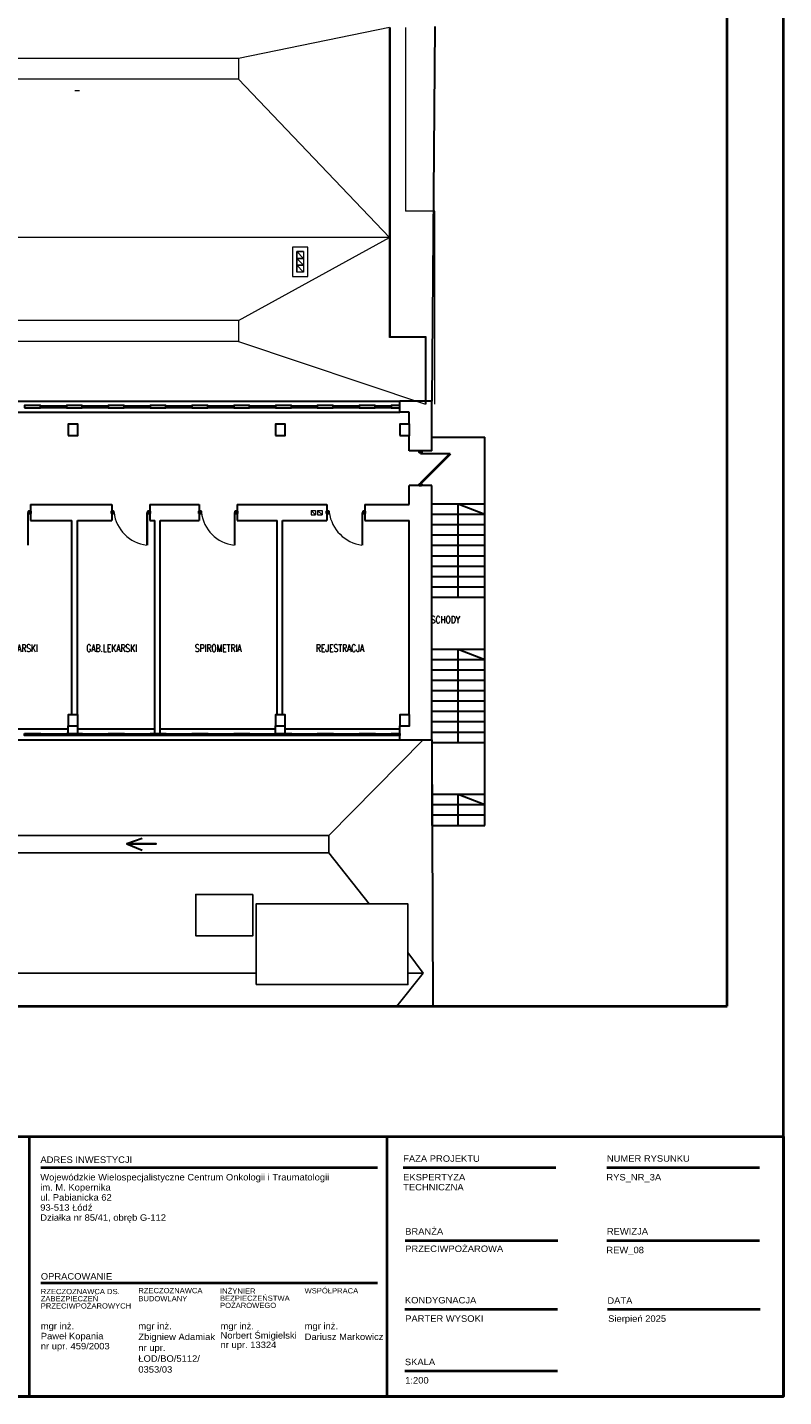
# Model space of a CAD drawing. Header units: millimetres. Extents: x 6612728327 to 6612744462, y 5733542327 to 5733552841.
# Tile 90 of 124: x 6612742274 to 6612744462, y 5733542327 to 5733546288. Entities that reach past the tile are written whole.
import ezdxf

# ---------------------------------------------------------------- set-up
doc = ezdxf.new("R2010")
doc.units = ezdxf.units.MM
doc.header["$MEASUREMENT"] = 0
for name, color, linetype in [('!!!!_SCIANY GRUBE', 7, 'Continuous'), ('_ ARKUSZ _ 01 _ RAMKA', 7, 'Continuous'), ('inw_SCIANY_ISTN', 7, 'Continuous'), ('inw_STOLARKA', 7, 'Continuous'), ('inw_STOLARKAOKIENNA', 7, 'Continuous'), ('inw_Went.graw.', 7, 'Continuous'), ('inw_WIDOK', 7, 'Continuous'), ('L_WIDOKOWE', 7, 'Continuous'), ('WIDOK', 7, 'Continuous')]:
    doc.layers.add(name, color=color, linetype=linetype)
doc.styles.add('GENERATED_STYLE_1', font='arial.ttf')

msp = doc.modelspace()

# ---------------------------------------------------------------- linework, layer by layer
at = {"layer": '!!!!_SCIANY GRUBE', "color": 7, "lineweight": 30}
for p, q in [((6612743351.516495, 5733545174.844683), (6612743351.516495, 5733545206.844683)), ((6612743443.516495, 5733545206.844683), (6612743351.516495, 5733545206.844683)), ((6612743443.516495, 5733545062.844683), (6612743443.516495, 5733545206.844683)), ((6612743378.516495, 5733545174.844683), (6612743351.516495, 5733545174.844683)), ((6612743378.516495, 5733545139.844683), (6612743378.516495, 5733545174.844683)), ((6612743378.516495, 5733545062.844683), (6612743378.516495, 5733545107.844683)), ((6612743443.516495, 5733545062.844683), (6612743378.516495, 5733545062.844683)), ((6612743378.516495, 5733544907.844683), (6612743378.516495, 5733544962.844683)), ((6612743443.516495, 5733544962.844683), (6612743378.516495, 5733544962.844683)), ((6612743443.516495, 5733544226.844682), (6612743443.516495, 5733544962.844683)), ((6612742282.516494, 5733544907.844683), (6612742517.516494, 5733544907.844683)), ((6612742282.516494, 5733544907.844683), (6612742282.516494, 5733544861.844683)), ((6612742517.516494, 5733544907.844683), (6612742517.516494, 5733544861.844683)), ((6612742627.516494, 5733544907.844683), (6612742770.516494, 5733544907.844683)), ((6612742627.516494, 5733544907.844683), (6612742627.516494, 5733544861.844683)), ((6612742770.516494, 5733544907.844683), (6612742770.516494, 5733544861.844683)), ((6612742880.516495, 5733544907.844683), (6612743140.516495, 5733544907.844683)), ((6612742880.516495, 5733544907.844683), (6612742880.516495, 5733544861.844683)), ((6612743140.516495, 5733544907.844683), (6612743140.516495, 5733544861.844683)), ((6612743250.516495, 5733544907.844683), (6612743378.516495, 5733544907.844683)), ((6612743250.516495, 5733544907.844683), (6612743250.516495, 5733544861.844683)), ((6612742282.516494, 5733544861.844683), (6612742402.516494, 5733544861.844683)), ((6612742402.516494, 5733544299.844682), (6612742402.516494, 5733544861.844683)), ((6612742418.516494, 5733544861.844683), (6612742517.516494, 5733544861.844683)), ((6612742418.516494, 5733544299.844682), (6612742418.516494, 5733544861.844683)), ((6612742627.516494, 5733544861.844683), (6612742642.516494, 5733544861.844683)), ((6612742642.516494, 5733544245.844682), (6612742642.516494, 5733544861.844683)), ((6612742657.516494, 5733544861.844683), (6612742770.516494, 5733544861.844683)), ((6612742657.516494, 5733544245.844682), (6612742657.516494, 5733544861.844683)), ((6612742880.516495, 5733544861.844683), (6612742996.516495, 5733544861.844683)), ((6612742996.516495, 5733544299.844682), (6612742996.516495, 5733544861.844683)), ((6612743011.516495, 5733544861.844683), (6612743140.516495, 5733544861.844683)), ((6612743011.516495, 5733544299.844682), (6612743011.516495, 5733544861.844683)), ((6612743250.516495, 5733544861.844683), (6612743378.516495, 5733544861.844683)), ((6612743378.516495, 5733544299.844682), (6612743378.516495, 5733544861.844683)), ((6612742391.516494, 5733544245.844682), (6612742391.516494, 5733544267.844682)), ((6612742419.516494, 5733544245.844682), (6612742419.516494, 5733544267.844682)), ((6612742991.516495, 5733544245.844682), (6612742991.516495, 5733544267.844682)), ((6612743019.516495, 5733544245.844682), (6612743019.516495, 5733544267.844682)), ((6612743351.516495, 5733544226.844682), (6612743351.516495, 5733544267.844682))]:
    msp.add_line(p, q, dxfattribs=at)
at = {"layer": '!!!!_SCIANY GRUBE', "color": 7, "lineweight": 30, "flags": 128}
for points in [[(6612743452.516495, 5733546290.844685), (6612743443.516495, 5733545206.844683)], [(6612743443.516495, 5733544226.844682), (6612743446.472383, 5733543457.131468)], [(6612742605.86589, 5733543941.959491), (6612742561.581641, 5733543926.393124), (6612742646.677767, 5733543926.393124), (6612742561.581641, 5733543926.393124), (6612742605.734526, 5733543907.616756)]]:
    msp.add_lwpolyline(points, dxfattribs=at)
for points in [[(6612742265.516494, 5733545187.844683), (6612742311.516494, 5733545187.844683), (6612742311.516494, 5733545193.844683), (6612742265.516494, 5733545193.844683)], [(6612742386.516494, 5733545187.844683), (6612742432.516494, 5733545187.844683), (6612742432.516494, 5733545193.844683), (6612742386.516494, 5733545193.844683)], [(6612742507.516494, 5733545187.844683), (6612742553.516494, 5733545187.844683), (6612742553.516494, 5733545193.844683), (6612742507.516494, 5733545193.844683)], [(6612742628.516494, 5733545187.844683), (6612742674.516494, 5733545187.844683), (6612742674.516494, 5733545193.844683), (6612742628.516494, 5733545193.844683)], [(6612742749.516494, 5733545187.844683), (6612742795.516495, 5733545187.844683), (6612742795.516495, 5733545193.844683), (6612742749.516494, 5733545193.844683)], [(6612742870.516495, 5733545187.844683), (6612742916.516495, 5733545187.844683), (6612742916.516495, 5733545193.844683), (6612742870.516495, 5733545193.844683)], [(6612742991.516495, 5733545187.844683), (6612743037.516495, 5733545187.844683), (6612743037.516495, 5733545193.844683), (6612742991.516495, 5733545193.844683)], [(6612743112.516495, 5733545187.844683), (6612743158.516495, 5733545187.844683), (6612743158.516495, 5733545193.844683), (6612743112.516495, 5733545193.844683)], [(6612743233.516495, 5733545187.844683), (6612743279.516495, 5733545187.844683), (6612743279.516495, 5733545193.844683), (6612743233.516495, 5733545193.844683)], [(6612743326.516495, 5733545187.844683), (6612743351.516495, 5733545187.844683), (6612743351.516495, 5733545193.844683), (6612743326.516495, 5733545193.844683)], [(6612742391.516494, 5733545107.844683), (6612742419.516494, 5733545107.844683), (6612742419.516494, 5733545139.844683), (6612742391.516494, 5733545139.844683)], [(6612742391.516494, 5733545107.844683), (6612742419.516494, 5733545107.844683), (6612742419.516494, 5733545139.844683), (6612742391.516494, 5733545139.844683)], [(6612742991.516495, 5733545107.844683), (6612743019.516495, 5733545107.844683), (6612743019.516495, 5733545139.844683), (6612742991.516495, 5733545139.844683)], [(6612742991.516495, 5733545107.844683), (6612743019.516495, 5733545107.844683), (6612743019.516495, 5733545139.844683), (6612742991.516495, 5733545139.844683)], [(6612743351.516495, 5733545107.844683), (6612743379.516495, 5733545107.844683), (6612743379.516495, 5733545139.844683), (6612743351.516495, 5733545139.844683)], [(6612743351.516495, 5733545107.844683), (6612743379.516495, 5733545107.844683), (6612743379.516495, 5733545139.844683), (6612743351.516495, 5733545139.844683)], [(6612742391.516494, 5733544267.844682), (6612742419.516494, 5733544267.844682), (6612742419.516494, 5733544299.844682), (6612742391.516494, 5733544299.844682)], [(6612742391.516494, 5733544267.844682), (6612742419.516494, 5733544267.844682), (6612742419.516494, 5733544299.844682), (6612742391.516494, 5733544299.844682)], [(6612742991.516495, 5733544267.844682), (6612743019.516495, 5733544267.844682), (6612743019.516495, 5733544299.844682), (6612742991.516495, 5733544299.844682)], [(6612742991.516495, 5733544267.844682), (6612743019.516495, 5733544267.844682), (6612743019.516495, 5733544299.844682), (6612742991.516495, 5733544299.844682)], [(6612743351.516495, 5733544267.844682), (6612743379.516495, 5733544267.844682), (6612743379.516495, 5733544299.844682), (6612743351.516495, 5733544299.844682)], [(6612743351.516495, 5733544267.844682), (6612743379.516495, 5733544267.844682), (6612743379.516495, 5733544299.844682), (6612743351.516495, 5733544299.844682)], [(6612742265.516494, 5733544245.844682), (6612742311.516494, 5733544245.844682), (6612742311.516494, 5733544239.844682), (6612742265.516494, 5733544239.844682)], [(6612742386.516494, 5733544245.844682), (6612742432.516494, 5733544245.844682), (6612742432.516494, 5733544239.844682), (6612742386.516494, 5733544239.844682)], [(6612742507.516494, 5733544245.844682), (6612742553.516494, 5733544245.844682), (6612742553.516494, 5733544239.844682), (6612742507.516494, 5733544239.844682)], [(6612742628.516494, 5733544245.844682), (6612742674.516494, 5733544245.844682), (6612742674.516494, 5733544239.844682), (6612742628.516494, 5733544239.844682)], [(6612742749.516494, 5733544245.844682), (6612742795.516495, 5733544245.844682), (6612742795.516495, 5733544239.844682), (6612742749.516494, 5733544239.844682)], [(6612742870.516495, 5733544245.844682), (6612742916.516495, 5733544245.844682), (6612742916.516495, 5733544239.844682), (6612742870.516495, 5733544239.844682)], [(6612742991.516495, 5733544245.844682), (6612743037.516495, 5733544245.844682), (6612743037.516495, 5733544239.844682), (6612742991.516495, 5733544239.844682)], [(6612743112.516495, 5733544245.844682), (6612743158.516495, 5733544245.844682), (6612743158.516495, 5733544239.844682), (6612743112.516495, 5733544239.844682)], [(6612743233.516495, 5733544245.844682), (6612743279.516495, 5733544245.844682), (6612743279.516495, 5733544239.844682), (6612743233.516495, 5733544239.844682)], [(6612743326.516495, 5733544245.844682), (6612743351.516495, 5733544245.844682), (6612743351.516495, 5733544239.844682), (6612743326.516495, 5733544239.844682)]]:
    msp.add_lwpolyline(points, close=True, dxfattribs=at)
at = {"layer": '_ ARKUSZ _ 01 _ RAMKA', "color": 7, "lineweight": 40}
for p, q in [((6612744298.273997, 5733543457.131468), (6612744298.273997, 5733549285.815592)), ((6612730761.600903, 5733543457.131468), (6612744298.273997, 5733543457.131468))]:
    msp.add_line(p, q, dxfattribs=at)
for points in [[(6612730636.884463, 5733549367.448231), (6612730636.884463, 5733542327.448219), (6612744461.930632, 5733542327.448219), (6612744461.930632, 5733549367.448231)], [(6612740543.845859, 5733543080.308125), (6612744461.930632, 5733543080.308125), (6612744461.930632, 5733542327.448219), (6612740543.845859, 5733542327.448219)]]:
    msp.add_lwpolyline(points, close=True, dxfattribs=at)
for points in [[(6612742278.442149, 5733543080.308125), (6612742278.442149, 5733542327.448219)], [(6612743314.120308, 5733543080.308125), (6612743314.120308, 5733542327.448219)], [(6612742312.362002, 5733542989.843014), (6612743286.957347, 5733542989.843014)], [(6612743360.971108, 5733542989.723083), (6612743803.114192, 5733542989.723083)], [(6612743950.07041, 5733542989.723083), (6612744392.213493, 5733542989.723083)], [(6612743366.780793, 5733542779.163465), (6612743808.923876, 5733542779.163465)], [(6612743950.07041, 5733542779.163465), (6612744392.213493, 5733542779.163465)], [(6612742312.363244, 5733542656.530018), (6612743286.919066, 5733542656.437626)], [(6612743365.603127, 5733542580.795409), (6612743807.746211, 5733542580.795409)], [(6612743951.972215, 5733542580.795409), (6612744394.115299, 5733542580.795409)], [(6612743365.603127, 5733542402.239549), (6612743807.746211, 5733542402.239549)]]:
    msp.add_lwpolyline(points, dxfattribs=at)
at = {"layer": 'inw_SCIANY_ISTN', "color": 7, "lineweight": 18}
msp.add_line((6612742424.516494, 5733546104.844685), (6612742410.516494, 5733546104.844685), dxfattribs=at)
at = {"layer": 'inw_STOLARKA', "color": 7, "lineweight": 18}
for p, q in [((6612743411.016495, 5733545056.722234), (6612743496.730781, 5733545056.722234)), ((6612743411.016495, 5733545054.681417), (6612743496.730781, 5733545054.681417)), ((6612742273.536901, 5733544884.844683), (6612742273.536901, 5733544790.558969)), ((6612742275.781799, 5733544884.844683), (6612742275.781799, 5733544790.558969)), ((6612742618.536902, 5733544884.844683), (6612742618.536902, 5733544790.558969)), ((6612742620.7818, 5733544884.844683), (6612742620.7818, 5733544790.558969)), ((6612742871.536902, 5733544884.844683), (6612742871.536902, 5733544790.558969)), ((6612742873.7818, 5733544884.844683), (6612742873.7818, 5733544790.558969)), ((6612743241.536903, 5733544884.844683), (6612743241.536903, 5733544790.558969)), ((6612743243.781801, 5733544884.844683), (6612743243.781801, 5733544790.558969))]:
    msp.add_line(p, q, dxfattribs=at)
at = {"layer": 'inw_STOLARKA', "color": 7, "lineweight": 40}
msp.add_line((6612743496.730781, 5733545054.681417), (6612743411.016495, 5733544968.967132), dxfattribs=at)
at = {"layer": 'inw_STOLARKA', "color": 7, "lineweight": 40, "flags": 128}
for points in [[(6612743414.07772, 5733545058.76305), (6612743407.955271, 5733545058.76305), (6612743407.955271, 5733545062.844683), (6612743414.07772, 5733545062.844683)], [(6612743414.07772, 5733544962.844683), (6612743407.955271, 5733544962.844683), (6612743407.955271, 5733544966.926315), (6612743414.07772, 5733544966.926315)], [(6612742278.026697, 5733544881.477336), (6612742278.026697, 5733544888.212029), (6612742282.516494, 5733544888.212029), (6612742282.516494, 5733544881.477336)], [(6612742517.516494, 5733544881.477336), (6612742517.516494, 5733544888.212029), (6612742522.006289, 5733544888.212029), (6612742522.006289, 5733544881.477336)], [(6612742623.026698, 5733544881.477336), (6612742623.026698, 5733544888.212029), (6612742627.516494, 5733544888.212029), (6612742627.516494, 5733544881.477336)], [(6612742770.516494, 5733544881.477336), (6612742770.516494, 5733544888.212029), (6612742775.00629, 5733544888.212029), (6612742775.00629, 5733544881.477336)], [(6612742876.026698, 5733544881.477336), (6612742876.026698, 5733544888.212029), (6612742880.516495, 5733544888.212029), (6612742880.516495, 5733544881.477336)], [(6612743140.516495, 5733544881.477336), (6612743140.516495, 5733544888.212029), (6612743145.00629, 5733544888.212029), (6612743145.00629, 5733544881.477336)], [(6612743246.026699, 5733544881.477336), (6612743246.026699, 5733544888.212029), (6612743250.516495, 5733544888.212029), (6612743250.516495, 5733544881.477336)]]:
    msp.add_lwpolyline(points, close=True, dxfattribs=at)
at = {"layer": 'inw_STOLARKA', "color": 7, "lineweight": 18}
for centre, radius, start, end in [((6612742631.656017, 5733544897.963799), 108.20309, 186.963712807, 263.036287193), ((6612742883.652666, 5733544896.960445), 107.089057, 186.496054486, 263.503945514), ((6612743255.521513, 5733544898.829293), 109.169742, 187.359651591, 262.640348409)]:
    msp.add_arc(centre, radius, start, end, dxfattribs=at)
at = {"layer": 'inw_STOLARKAOKIENNA', "color": 7, "lineweight": 18}
for p, q in [((6612742311.516494, 5733545193.844683), (6612742386.516494, 5733545193.844683)), ((6612742311.516494, 5733545190.844683), (6612742386.516494, 5733545190.844683)), ((6612742311.516494, 5733545187.844683), (6612742386.516494, 5733545187.844683)), ((6612742432.516494, 5733545193.844683), (6612742507.516494, 5733545193.844683)), ((6612742432.516494, 5733545190.844683), (6612742507.516494, 5733545190.844683)), ((6612742432.516494, 5733545187.844683), (6612742507.516494, 5733545187.844683)), ((6612742553.516494, 5733545193.844683), (6612742628.516494, 5733545193.844683)), ((6612742553.516494, 5733545190.844683), (6612742628.516494, 5733545190.844683)), ((6612742553.516494, 5733545187.844683), (6612742628.516494, 5733545187.844683)), ((6612742674.516494, 5733545193.844683), (6612742749.516494, 5733545193.844683)), ((6612742674.516494, 5733545190.844683), (6612742749.516494, 5733545190.844683)), ((6612742674.516494, 5733545187.844683), (6612742749.516494, 5733545187.844683)), ((6612742795.516495, 5733545193.844683), (6612742870.516495, 5733545193.844683)), ((6612742795.516495, 5733545190.844683), (6612742870.516495, 5733545190.844683)), ((6612742795.516495, 5733545187.844683), (6612742870.516495, 5733545187.844683)), ((6612742916.516495, 5733545193.844683), (6612742991.516495, 5733545193.844683)), ((6612742916.516495, 5733545190.844683), (6612742991.516495, 5733545190.844683)), ((6612742916.516495, 5733545187.844683), (6612742991.516495, 5733545187.844683)), ((6612743037.516495, 5733545193.844683), (6612743112.516495, 5733545193.844683)), ((6612743037.516495, 5733545190.844683), (6612743112.516495, 5733545190.844683)), ((6612743037.516495, 5733545187.844683), (6612743112.516495, 5733545187.844683)), ((6612743158.516495, 5733545193.844683), (6612743233.516495, 5733545193.844683)), ((6612743158.516495, 5733545190.844683), (6612743233.516495, 5733545190.844683)), ((6612743158.516495, 5733545187.844683), (6612743233.516495, 5733545187.844683)), ((6612743279.516495, 5733545193.844683), (6612743326.516495, 5733545193.844683)), ((6612743279.516495, 5733545190.844683), (6612743326.516495, 5733545190.844683)), ((6612743279.516495, 5733545187.844683), (6612743326.516495, 5733545187.844683)), ((6612742311.516494, 5733544245.844682), (6612742386.516494, 5733544245.844682)), ((6612742311.516494, 5733544242.844682), (6612742386.516494, 5733544242.844682)), ((6612742311.516494, 5733544239.844682), (6612742386.516494, 5733544239.844682)), ((6612742432.516494, 5733544245.844682), (6612742507.516494, 5733544245.844682)), ((6612742432.516494, 5733544242.844682), (6612742507.516494, 5733544242.844682)), ((6612742432.516494, 5733544239.844682), (6612742507.516494, 5733544239.844682)), ((6612742553.516494, 5733544245.844682), (6612742628.516494, 5733544245.844682)), ((6612742553.516494, 5733544242.844682), (6612742628.516494, 5733544242.844682)), ((6612742553.516494, 5733544239.844682), (6612742628.516494, 5733544239.844682)), ((6612742674.516494, 5733544245.844682), (6612742749.516494, 5733544245.844682)), ((6612742674.516494, 5733544242.844682), (6612742749.516494, 5733544242.844682)), ((6612742674.516494, 5733544239.844682), (6612742749.516494, 5733544239.844682)), ((6612742795.516495, 5733544245.844682), (6612742870.516495, 5733544245.844682)), ((6612742795.516495, 5733544242.844682), (6612742870.516495, 5733544242.844682)), ((6612742795.516495, 5733544239.844682), (6612742870.516495, 5733544239.844682)), ((6612742916.516495, 5733544245.844682), (6612742991.516495, 5733544245.844682)), ((6612742916.516495, 5733544242.844682), (6612742991.516495, 5733544242.844682)), ((6612742916.516495, 5733544239.844682), (6612742991.516495, 5733544239.844682)), ((6612743037.516495, 5733544245.844682), (6612743112.516495, 5733544245.844682)), ((6612743037.516495, 5733544242.844682), (6612743112.516495, 5733544242.844682)), ((6612743037.516495, 5733544239.844682), (6612743112.516495, 5733544239.844682)), ((6612743158.516495, 5733544245.844682), (6612743233.516495, 5733544245.844682)), ((6612743158.516495, 5733544242.844682), (6612743233.516495, 5733544242.844682)), ((6612743158.516495, 5733544239.844682), (6612743233.516495, 5733544239.844682)), ((6612743279.516495, 5733544245.844682), (6612743326.516495, 5733544245.844682)), ((6612743279.516495, 5733544242.844682), (6612743326.516495, 5733544242.844682)), ((6612743279.516495, 5733544239.844682), (6612743326.516495, 5733544239.844682))]:
    msp.add_line(p, q, dxfattribs=at)
at = {"layer": 'inw_Went.graw.', "color": 7, "lineweight": 0}
for p, q in [((6612743073.016495, 5733545619.844684), (6612743053.016495, 5733545639.844684)), ((6612743073.016495, 5733545599.844684), (6612743053.016495, 5733545619.844684)), ((6612743073.016495, 5733545579.844684), (6612743053.016495, 5733545599.844684))]:
    msp.add_line(p, q, dxfattribs=at)
at = {"layer": 'inw_Went.graw.', "color": 7, "lineweight": 0, "flags": 128}
for points in [[(6612743073.016495, 5733545619.844684), (6612743053.016495, 5733545619.844684), (6612743053.016495, 5733545639.844684), (6612743073.016495, 5733545639.844684)], [(6612743073.016495, 5733545599.844684), (6612743053.016495, 5733545599.844684), (6612743053.016495, 5733545619.844684), (6612743073.016495, 5733545619.844684)], [(6612743073.016495, 5733545579.844684), (6612743053.016495, 5733545579.844684), (6612743053.016495, 5733545599.844684), (6612743073.016495, 5733545599.844684)]]:
    msp.add_lwpolyline(points, close=True, dxfattribs=at)
at = {"layer": 'inw_WIDOK', "color": 7, "lineweight": 30}
for p, q in [((6612739031.516489, 5733545206.844683), (6612743351.516495, 5733545206.844683)), ((6612739031.516489, 5733545174.844683), (6612743351.516495, 5733545174.844683)), ((6612743443.516495, 5733545102.844683), (6612743597.516496, 5733545102.844683)), ((6612743597.516496, 5733543979.844682), (6612743597.516496, 5733545102.844683)), ((6612743443.516495, 5733544909.844683), (6612743597.516496, 5733544909.844683)), ((6612743520.516495, 5733544639.844683), (6612743520.516495, 5733544909.844683)), ((6612743520.516495, 5733544909.844683), (6612743597.516496, 5733544879.844683)), ((6612743443.516495, 5733544879.844683), (6612743597.516496, 5733544879.844683)), ((6612743443.516495, 5733544849.844683), (6612743597.516496, 5733544849.844683)), ((6612743443.516495, 5733544819.844683), (6612743597.516496, 5733544819.844683)), ((6612743443.516495, 5733544789.844683), (6612743597.516496, 5733544789.844683)), ((6612743443.516495, 5733544759.844683), (6612743597.516496, 5733544759.844683)), ((6612743443.516495, 5733544729.844683), (6612743597.516496, 5733544729.844683)), ((6612743443.516495, 5733544699.844683), (6612743597.516496, 5733544699.844683)), ((6612743443.516495, 5733544669.844683), (6612743597.516496, 5733544669.844683)), ((6612743443.516495, 5733544639.844683), (6612743597.516496, 5733544639.844683)), ((6612743443.516495, 5733544489.844682), (6612743597.516496, 5733544489.844682)), ((6612743520.516495, 5733544219.844682), (6612743520.516495, 5733544489.844682)), ((6612743520.516495, 5733544489.844682), (6612743597.516496, 5733544459.844682)), ((6612743443.516495, 5733544459.844682), (6612743597.516496, 5733544459.844682)), ((6612743443.516495, 5733544429.844682), (6612743597.516496, 5733544429.844682)), ((6612743443.516495, 5733544399.844682), (6612743597.516496, 5733544399.844682)), ((6612743443.516495, 5733544369.844682), (6612743597.516496, 5733544369.844682)), ((6612743443.516495, 5733544339.844682), (6612743597.516496, 5733544339.844682)), ((6612743443.516495, 5733544309.844682), (6612743597.516496, 5733544309.844682)), ((6612743443.516495, 5733544279.844682), (6612743597.516496, 5733544279.844682)), ((6612742062.516493, 5733544258.844682), (6612742391.516494, 5733544258.844682)), ((6612742419.516494, 5733544258.844682), (6612742642.516494, 5733544258.844682)), ((6612742657.516494, 5733544258.844682), (6612742991.516495, 5733544258.844682)), ((6612743019.516495, 5733544258.844682), (6612743351.516495, 5733544258.844682)), ((6612743443.516495, 5733544249.844682), (6612743597.516496, 5733544249.844682)), ((6612738997.516489, 5733544226.844682), (6612743443.516495, 5733544226.844682)), ((6612743443.516495, 5733544226.844682), (6612743443.516495, 5733543979.844682)), ((6612743443.516495, 5733544219.844682), (6612743597.516496, 5733544219.844682)), ((6612743443.516495, 5733544069.844682), (6612743597.516496, 5733544069.844682)), ((6612743443.516495, 5733544039.844682), (6612743597.516496, 5733544039.844682)), ((6612743520.516495, 5733543979.844682), (6612743520.516495, 5733544069.844682)), ((6612743520.516495, 5733544069.844682), (6612743597.516496, 5733544039.844682)), ((6612743443.516495, 5733544009.844682), (6612743597.516496, 5733544009.844682)), ((6612743443.516495, 5733543979.844682), (6612743597.516496, 5733543979.844682))]:
    msp.add_line(p, q, dxfattribs=at)
at = {"layer": 'inw_WIDOK', "color": 7, "lineweight": 18, "flags": 128}
for points in [[(6612743094.516495, 5733544890.844683), (6612743107.516495, 5733544890.844683), (6612743107.516495, 5733544877.844683), (6612743094.516495, 5733544890.844683), (6612743094.516495, 5733544877.844683), (6612743107.516495, 5733544877.844683)], [(6612743113.516495, 5733544890.844683), (6612743126.516495, 5733544890.844683), (6612743126.516495, 5733544877.844683), (6612743113.516495, 5733544890.844683), (6612743113.516495, 5733544877.844683), (6612743126.516495, 5733544877.844683)]]:
    msp.add_lwpolyline(points, dxfattribs=at)
at = {"layer": 'L_WIDOKOWE', "color": 7, "lineweight": 18}
for p, q in [((6612743323.016495, 5733546287.844685), (6612743323.016495, 5733545392.844684)), ((6612743368.016495, 5733546287.844685), (6612743368.016495, 5733545756.844684)), ((6612742884.516495, 5733546197.844685), (6612739527.965014, 5733546197.844685)), ((6612742884.516495, 5733546197.844685), (6612742884.516495, 5733546137.844685)), ((6612742884.516495, 5733546137.844685), (6612739527.965014, 5733546137.844685)), ((6612743323.016495, 5733545679.844684), (6612739386.465014, 5733545679.844684)), ((6612743053.016495, 5733545639.844684), (6612743053.016495, 5733545579.844684)), ((6612743073.016495, 5733545639.844684), (6612743073.016495, 5733545579.844684)), ((6612742884.516495, 5733545439.844684), (6612739525.129635, 5733545439.844684)), ((6612742884.516495, 5733545439.844684), (6612742884.516495, 5733545379.844684)), ((6612742884.516495, 5733545379.844684), (6612739527.965014, 5733545379.844684))]:
    msp.add_line(p, q, dxfattribs=at)
at = {"layer": 'L_WIDOKOWE', "color": 7, "lineweight": 18, "flags": 128}
for points in [[(6612743321.016495, 5733546287.844685), (6612742884.516495, 5733546197.844685)], [(6612743426.016495, 5733545197.844683), (6612743426.016495, 5733545390.844684), (6612743321.016495, 5733545390.844684), (6612743321.016495, 5733546287.844685)], [(6612742884.516495, 5733546137.844685), (6612743321.016495, 5733545679.844684)], [(6612743453.016495, 5733545197.844683), (6612743453.016495, 5733545756.844684), (6612743368.016495, 5733545756.844684)], [(6612742884.516495, 5733545439.844684), (6612743321.016495, 5733545679.844684)], [(6612743073.016495, 5733545639.844684), (6612743053.016495, 5733545639.844684)], [(6612743073.016495, 5733545579.844684), (6612743053.016495, 5733545579.844684)], [(6612742884.516495, 5733545379.844684), (6612743426.016495, 5733545197.844683)], [(6612743428.016495, 5733545197.844683), (6612743428.016495, 5733545392.844684), (6612743323.016495, 5733545392.844684)]]:
    msp.add_lwpolyline(points, dxfattribs=at)
msp.add_lwpolyline([(6612743041.016495, 5733545567.844684), (6612743085.016495, 5733545567.844684), (6612743085.016495, 5733545651.844684), (6612743041.016495, 5733545651.844684)], close=True, dxfattribs=at)
at = {"layer": 'WIDOK', "color": 7}
for p, q in [((6612743145.550685, 5733543950.73175), (6612743418.596648, 5733544226.844682)), ((6612740588.027648, 5733543950.73175), (6612743145.550685, 5733543950.73175)), ((6612743145.550685, 5733543950.73175), (6612743145.550685, 5733543900.73175)), ((6612740588.027648, 5733543900.73175), (6612743145.550685, 5733543900.73175)), ((6612743145.550685, 5733543900.73175), (6612743262.981321, 5733543752.773104)), ((6612743374.900443, 5733543611.75878), (6612743418.596648, 5733543552.73175)), ((6612742935.200666, 5733543552.73175), (6612742140.814071, 5733543552.73175)), ((6612743418.596648, 5733543552.73175), (6612743342.271295, 5733543457.131468)), ((6612743418.596648, 5733543552.73175), (6612743374.900443, 5733543552.73175))]:
    msp.add_line(p, q, dxfattribs=at)
at = {"layer": 'WIDOK', "color": 7, "flags": 128}
for points in [[(6612742926.317123, 5733543780.017815), (6612742760.785681, 5733543780.017815), (6612742760.785681, 5733543660.705088), (6612742926.317123, 5733543660.705088)], [(6612742935.200666, 5733543519.404376), (6612742935.200666, 5733543752.773104), (6612743374.900443, 5733543752.773104), (6612743374.900443, 5733543519.404376)]]:
    msp.add_lwpolyline(points, close=True, dxfattribs=at)

# ---------------------------------------------------------------- texts
at = {"color": 7, "lineweight": 30, "char_height": 21.16800003, "attachment_point": 7}
for s, insert in [('\\A1;{\\W0.750000x;\\pql;\\Ftxt.shx;SCHODY}', (6612743440.921745, 5733544564.200797)), ('\\A1;{\\W0.750000x;\\pql;\\Ftxt.shx;GAB.LEKARSKI}', (6612742157.636765, 5733544481.58127)), ('\\A1;{\\W0.750000x;\\pql;\\Ftxt.shx;GAB.LEKARSKI}', (6612742444.31912, 5733544481.58127)), ('\\A1;{\\W0.750000x;\\pql;\\Ftxt.shx;SPIROMETRIA}', (6612742758.48463, 5733544481.58127)), ('\\A1;{\\W0.750000x;\\pql;\\Ftxt.shx;REJESTRACJA}', (6612743108.646207, 5733544481.58127))]:
    msp.add_mtext(s, dxfattribs=dict(at, insert=insert))
at = {"layer": '_ ARKUSZ _ 01 _ RAMKA', "color": 1, "lineweight": 50, "true_color": 0xf00000, "attachment_point": 4, "style": 'GENERATED_STYLE_1'}
for s, insert, char_height in [('\\A1;{\\W1.040000x;\\pql;\\fArial|b0|i0|c238|p38;NUMER RYSUNKU}', (6612743950.398427, 5733543016.223583), 18.69765764), ('\\A1;{\\W1.040000x;\\pql;\\fArial|b0|i0|c238|p38;ADRES INWESTYCJI}', (6612742311.341312, 5733543012.699325), 18.69765764), ('\\A1;{\\W1.040000x;\\pql;\\fArial|b0|i0|c238|p38;FAZA PROJEKTU}', (6612743360.971108, 5733543015.870358), 18.69765764), ('\\A1;{\\W1.040000x;\\pql;\\fArial|b0|i0|c238|p38;BRANŻA}', (6612743366.780792, 5733542805.263193), 18.69765764), ('\\A1;{\\W1.040000x;\\pql;\\fArial|b0|i0|c238|p38;REWIZJA}', (6612743950.398427, 5733542805.424992), 18.69765764), ('\\A1;{\\W1.040000x;\\pql;\\fArial|b0|i0|c238|p38;OPRACOWANIE}', (6612742312.363244, 5733542675.167618), 18.69765764), ('\\A1;{\\W1.040000x;\\pql;\\fArial|b0|i0|c238|p38;WSPÓŁPRACA}', (6612743075.739128, 5733542633.453782), 15.13602683), ('\\A1;{\\W1.040000x;\\pql;\\fArial|b0|i0|c238|p38;KONDYGNACJA}', (6612743365.936352, 5733542606.201865), 18.69765764), ('\\A1;{\\W1.040000x;\\pql;\\fArial|b0|i0|c238|p38;DATA}', (6612743951.972216, 5733542605.217912), 18.69765764), ('\\A1;{\\W1.040000x;\\pql;\\fArial|b0|i0|c238|p38;SKALA}', (6612743365.936352, 5733542427.646005), 18.69765764)]:
    msp.add_mtext(s, dxfattribs=dict(at, insert=insert, char_height=char_height))
at = {"layer": '_ ARKUSZ _ 01 _ RAMKA', "color": 7, "lineweight": 20, "attachment_point": 1, "style": 'GENERATED_STYLE_1'}
for s, insert, char_height, line_spacing_factor in [('\\A1;{\\W1.040000x;\\pql;\\fArial|b0|i0|c238|p38;Wojewódzkie Wielospecjalistyczne Centrum Onkologii i Traumatologii \\P\\pql;\\fArial|b0|i0|c238|p38;im. M. Kopernika \\P\\pql;\\fArial|b0|i0|c238|p38;ul. Pabianicka 62 \\P\\pql;\\fArial|b0|i0|c238|p38;93-513 Łódź\\P\\pql;\\fArial|b0|i0|c238|p38;Działka nr 85/41, obręb G-112}', (6612742310.806349, 5733542971.449333), 18.697657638, 0.936117), ('\\A1;{\\W1.040000x;\\pql;\\fArial|b0|i0|c238|p38;EKSPERTYZA \\P\\pql;\\fArial|b0|i0|c238|p38;TECHNICZNA}', (6612743360.971108, 5733542971.449333), 18.69765764, 0.923713), ('\\A1;{\\W1.040000x;\\pql;\\fArial|b0|i0|c238|p38;mgr inż. \\P\\pql;\\fArial|b0|i0|c238|p38;Paweł Kopania\\P\\pql;\\fArial|b0|i0|c238|p38;nr upr. 459/2003}', (6612742312.363244, 5733542541.175099), 18.69765764, 0.937018), ('\\A1;{\\W1.040000x;\\pql;\\fArial|b0|i0|c238|p38;mgr inż. \\P\\pql;\\fArial|b0|i0|c238|p38;Zbigniew Adamiak\\P\\pql;\\fArial|b0|i0|c238|p38;nr upr. \\P\\pql;\\fArial|b0|i0|c238|p38;ŁOD/BO/5112/\\P\\pql;\\fArial|b0|i0|c238|p38;0353/03}', (6612742594.625314, 5733542541.175099), 18.69765764, 1.008677), ('\\A1;{\\W1.040000x;\\pql;\\fArial|b0|i0|c238|p38;mgr inż. \\P\\pql;\\fArial|b0|i0|c238|p38;Norbert Śmigielski\\P\\pql;\\fArial|b0|i0|c238|p38;nr upr. 13324}', (6612742832.5455, 5733542541.175099), 18.69765764, 0.874448)]:
    msp.add_mtext(s, dxfattribs=dict(at, insert=insert, char_height=char_height, line_spacing_factor=line_spacing_factor))
for s, insert, char_height in [('\\A1;{\\W1.040000x;\\pql;\\fArial|b0|i0|c238|p38;RYS_NR_\\fArial|b0|i0|c238|p38;3\\fArial|b0|i0|c238|p38;A}', (6612743949.053946, 5733542971.449333), 18.697657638), ('\\A1;{\\W1.040000x;\\pql;\\fArial|b0|i0|c238|p38;PRZECIWPOŻAROWA}', (6612743366.780793, 5733542764.488212), 18.69765764), ('\\A1;{\\W1.040000x;\\pql;\\fArial|b0|i0|c238|p38;REW_0\\fArial|b0|i0|c238|p38;8}', (6612743949.053946, 5733542760.889714), 18.69765764), ('\\A1;{\\W1.040000x;\\pql;\\fArial|b0|i0|c238|p38;mgr inż.\\P\\pql;\\fArial|b0|i0|c238|p38;Dariusz Markowicz\\P\\pql;\\fArial|b0|i0|c238|p38;}', (6612743075.960812, 5733542541.175099), 18.69765764), ('\\A1;{\\W1.040000x;\\pql;\\fArial|b0|i0|c238|p38;PARTER \\fArial|b0|i0|c238|p38;WYSOKI}', (6612743366.780793, 5733542562.521659), 18.69765764), ('\\A1;{\\W1.040000x;\\pql;\\fArial|b0|i0|c238|p38;1:200}', (6612743366.780793, 5733542383.965798), 18.69765764)]:
    msp.add_mtext(s, dxfattribs=dict(at, insert=insert, char_height=char_height))
at = {"layer": '_ ARKUSZ _ 01 _ RAMKA', "color": 1, "lineweight": 50, "true_color": 0xf00000, "attachment_point": 4, "style": 'GENERATED_STYLE_1'}
for s, insert, char_height, width, line_spacing_factor in [('\\A1;{\\W1.040000x;\\pql;\\fArial|b0|i0|c238|p38;RZECZOZNAWCA DS. \\fArial|b0|i0|c238|p38;ZABEZPIECZEŃ \\fArial|b0|i0|c238|p38;PRZECIWPOŻAROWYCH}', (6612742312.363244, 5733542610.526601), 15.136026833, 295.99190925, 0.823411), ('\\A1;{\\W1.040000x;\\pql;\\fArial|b0|i0|c238|p38;INŻYNIER \\fArial|b0|i0|c238|p38;BEZPIECZEŃSTWA \\P\\pql;\\fArial|b0|i0|c238|p38;POŻAROWEGO}', (6612742831.119095, 5733542611.983119), 15.13602683, 210.74108724, 0.822432)]:
    msp.add_mtext(s, dxfattribs=dict(at, insert=insert, char_height=char_height, width=width, line_spacing_factor=line_spacing_factor))
at = {"layer": '_ ARKUSZ _ 01 _ RAMKA', "color": 1, "lineweight": 50, "true_color": 0xf00000, "insert": (6612742594.625314, 5733542622.419193), "char_height": 15.13602683, "attachment_point": 4, "line_spacing_factor": 0.923713, "style": 'GENERATED_STYLE_1'}
msp.add_mtext('\\A1;{\\W1.040000x;\\pql;\\fArial|b0|i0|c238|p38;RZECZOZNAWCA \\P\\pql;\\fArial|b0|i0|c238|p38;BUDOWLANY}', dxfattribs=at)
at = {"layer": '_ ARKUSZ _ 01 _ RAMKA', "color": 7, "lineweight": 40, "insert": (6612743954.137192, 5733542562.521124), "char_height": 18.70000003, "attachment_point": 1, "style": 'GENERATED_STYLE_1'}
msp.add_mtext('\\A1;{\\W1.040000x;\\pql;\\fArial|b0|i0|c238|p38;Sierpień\\fArial|b0|i0|c238|p38; 2025}', dxfattribs=at)

doc.saveas('drawing.dxf')
